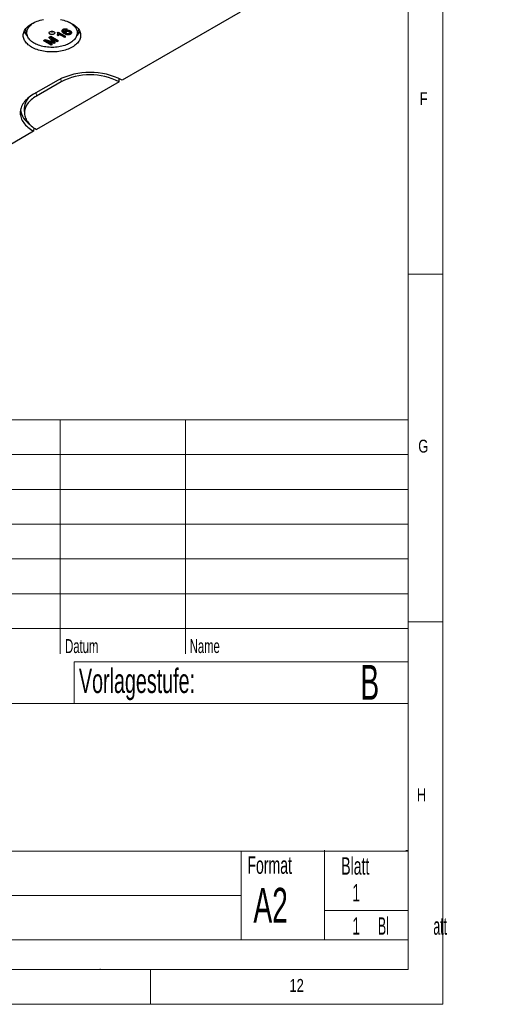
# Model space of a CAD drawing. Header units: millimetres. Extents: x 10 to 1195, y 10 to 830.
# Tile 16 of 21: x 1056 to 1195, y 10 to 293. Entities that reach past the tile are written whole.
import ezdxf

# ---------------------------------------------------------------- set-up
doc = ezdxf.new("R2010")
doc.units = ezdxf.units.MM
doc.header["$LTSCALE"] = 2
doc.linetypes.add('PHANTOM', pattern=[12.7, 6.35, -1.27, 1.27, -1.27, 1.27, -1.27])
doc.styles.add('SLDTEXTSTYLE0', font='TXT', dxfattribs={"width": 0.75})
doc.styles.add('SLDTEXTSTYLE1', font='TXT', dxfattribs={"width": 0.605})
doc.styles.add('SLDTEXTSTYLE2', font='TXT', dxfattribs={"width": 0.529167})

# ---------------------------------------------------------------- blocks, each defined once
blk = doc.blocks.new('Block10')
at = {"color": 7, "linetype": 'Continuous', "lineweight": 18}
for p, q in [((820, 178.1), (445.6, 178.1)), ((720, 178.1), (720, 110.77)), ((756, 178.1), (756, 110.77)), ((820, 178.1), (820, 20)), ((820, 168.1), (445.6, 168.1)), ((820, 158.1), (445.6, 158.1)), ((820, 148.1), (445.6, 148.1)), ((820, 138.1), (445.6, 138.1)), ((445.6, 128.1), (820, 128.1)), ((820, 118.1), (445.6, 118.1)), ((820, 108.5), (724, 108.5)), ((724, 108.5), (724, 96.5)), ((820, 96.5), (554.8, 96.5)), ((554.8, 54), (820, 54)), ((772, 54), (772, 28.5)), ((796, 28.5), (796, 54.35)), ((772, 41.25), (643.2, 41.25)), ((820, 37), (796, 37)), ((643.2, 28.5), (820, 28.5)), ((445.6, 20), (820, 20))]:
    blk.add_line(p, q, dxfattribs=at)

msp = doc.modelspace()

# ---------------------------------------------------------------- linework, layer by layer
at = {"color": 7, "linetype": 'Continuous', "lineweight": 18}
for p, q in [((1178, 10), (1178, 830)), ((1168.007, 20), (1168.007, 820)), ((1178, 220), (1168, 220)), ((1168, 120), (1178, 120)), ((1168, 120), (1168.007, 120)), ((1168.007, 112.631), (1168.007, 110.819)), ((1167.406, 54.193), (1168.007, 54.193)), ((1167.406, 28.5), (1168.007, 28.5)), ((20, 20), (1168.007, 20)), ((1079.507, 20.193), (1079.507, 20)), ((1094, 20), (1094, 10)), ((10, 10), (1178, 10))]:
    msp.add_line(p, q, dxfattribs=at)
at = {"color": 7, "linetype": 'Continuous', "lineweight": 25}
for p, q in [((1119.747, 295.412), (1085.806, 275.818)), ((1058.044, 290.099), (1058.538, 288.619)), ((1067.231, 288.73), (1067.231, 288.893)), ((1067.287, 289.538), (1067.462, 289.639)), ((1067.287, 289.375), (1067.287, 289.538)), ((1067.287, 289.375), (1067.462, 289.476)), ((1067.462, 289.639), (1069.583, 288.415)), ((1067.462, 289.476), (1067.462, 289.639)), ((1067.462, 289.476), (1069.583, 288.251)), ((1069.311, 288.094), (1067.658, 289.049)), ((1068.556, 290.052), (1068.556, 289.889)), ((1068.862, 290.284), (1068.862, 290.448)), ((1069.353, 289.682), (1069.353, 289.519)), ((1069.609, 289.868), (1069.609, 290.031)), ((1070.018, 290.324), (1069.774, 290.151)), ((1069.777, 289.176), (1069.777, 289.339)), ((1070.018, 290.324), (1070.018, 290.487)), ((1070.714, 289.155), (1070.714, 289.319)), ((1070.924, 289.832), (1070.924, 289.995)), ((1071.258, 289.4), (1071.258, 289.563)), ((1072.768, 288.619), (1073.263, 290.099)), ((1063.301, 287.237), (1063.751, 287.497)), ((1063.301, 287.074), (1063.751, 287.334)), ((1063.301, 287.074), (1063.301, 287.237)), ((1065.422, 285.849), (1063.301, 287.074)), ((1063.751, 287.497), (1065.714, 286.911)), ((1063.751, 287.334), (1063.751, 287.497)), ((1063.751, 287.334), (1065.714, 286.748)), ((1066.284, 286.347), (1063.926, 287.058)), ((1063.926, 287.058), (1065.721, 286.022)), ((1064.519, 286.879), (1065.721, 286.185)), ((1064.894, 288.157), (1065.341, 288.415)), ((1064.894, 287.994), (1065.341, 288.251)), ((1064.894, 287.994), (1064.894, 288.157)), ((1065.888, 286.878), (1064.894, 287.994)), ((1065.341, 288.415), (1067.462, 287.19)), ((1065.341, 288.251), (1065.341, 288.415)), ((1065.341, 288.251), (1067.462, 287.027)), ((1067.163, 286.854), (1065.368, 287.89)), ((1065.368, 287.89), (1066.597, 286.527)), ((1065.675, 287.713), (1066.597, 286.691)), ((1065.714, 286.911), (1065.912, 286.851)), ((1065.721, 286.022), (1065.721, 286.185)), ((1066.597, 286.527), (1066.284, 286.347)), ((1066.597, 286.527), (1066.597, 286.691)), ((1067.462, 287.027), (1067.163, 286.854)), ((1067.481, 288.585), (1067.231, 288.73)), ((1067.462, 287.027), (1067.462, 287.19)), ((1069.583, 288.251), (1069.311, 288.094)), ((1069.583, 288.251), (1069.583, 288.415)), ((1065.721, 286.022), (1065.422, 285.849)), ((1067.421, 275.818), (1060.35, 271.736)), ((1068.27, 275.328), (1061.199, 271.246)), ((1084.957, 275.328), (1061.199, 261.613)), ((1084.957, 275.328), (1085.011, 276.241)), ((1057.659, 267.233), (1057.757, 266.093)), ((1060.35, 261.123), (1043.379, 251.326)), ((1060.408, 262.117), (1060.35, 261.123))]:
    msp.add_line(p, q, dxfattribs=at)
at = {"color": 7, "linetype": 'PHANTOM', "lineweight": 18}
for p, q in [((1065.714, 286.748), (1065.714, 286.911)), ((1068.216, 276.241), (1068.27, 275.328)), ((1061.143, 272.194), (1061.199, 271.246))]:
    msp.add_line(p, q, dxfattribs=at)
at = {"color": 7, "linetype": 'Continuous', "lineweight": 25, "flags": 128}
for points in [[(1071.487, 285.309), (1071.124, 285.112), (1070.741, 284.928), (1070.34, 284.757), (1069.921, 284.601), (1069.487, 284.46), (1069.039, 284.334), (1068.579, 284.224), (1068.108, 284.13), (1067.628, 284.052), (1067.14, 283.992), (1066.648, 283.949), (1066.151, 283.923), (1065.653, 283.914), (1065.155, 283.923), (1064.659, 283.949), (1064.166, 283.992), (1063.679, 284.052), (1063.199, 284.13), (1062.728, 284.224), (1062.267, 284.334), (1061.819, 284.46), (1061.385, 284.601), (1060.967, 284.757), (1060.565, 284.928), (1060.183, 285.112), (1059.82, 285.309), (1059.478, 285.518), (1059.159, 285.739), (1058.864, 285.971), (1058.593, 286.213), (1058.348, 286.463), (1058.13, 286.722), (1057.939, 286.988), (1057.777, 287.26), (1057.643, 287.537), (1057.538, 287.818), (1057.463, 288.103), (1057.418, 288.389), (1057.403, 288.677), (1057.418, 288.964), (1057.463, 289.251), (1057.538, 289.535), (1057.643, 289.816), (1057.777, 290.094), (1057.939, 290.366), (1058.13, 290.631), (1058.348, 290.89), (1058.593, 291.141), (1058.864, 291.382), (1059.159, 291.614), (1059.478, 291.835), (1059.82, 292.044), (1060.183, 292.242), (1060.565, 292.426), (1060.967, 292.596), (1061.385, 292.752), (1061.819, 292.894), (1062.267, 293.02), (1062.728, 293.13), (1063.199, 293.224)], [(1070.777, 286.454), (1070.438, 286.27), (1070.08, 286.1), (1069.703, 285.943), (1069.31, 285.8), (1068.902, 285.672), (1068.48, 285.56), (1068.047, 285.463), (1067.603, 285.383), (1067.152, 285.319), (1066.695, 285.272), (1066.233, 285.242), (1065.769, 285.229), (1065.305, 285.233), (1064.842, 285.255), (1064.382, 285.293), (1063.928, 285.349), (1063.48, 285.421), (1063.042, 285.509), (1062.614, 285.614), (1062.199, 285.734), (1061.798, 285.87), (1061.413, 286.019), (1061.045, 286.183), (1060.696, 286.36), (1060.368, 286.55), (1060.061, 286.751), (1059.777, 286.964), (1059.518, 287.186), (1059.283, 287.417), (1059.075, 287.657), (1058.894, 287.904), (1058.741, 288.157), (1058.615, 288.415), (1058.519, 288.678), (1058.453, 288.943), (1058.415, 289.21), (1058.408, 289.479), (1058.43, 289.746), (1058.482, 290.013), (1058.564, 290.277), (1058.674, 290.537), (1058.814, 290.793), (1058.981, 291.043), (1059.176, 291.287), (1059.397, 291.522), (1059.644, 291.75), (1059.916, 291.967), (1060.212, 292.174), (1060.529, 292.369), (1060.868, 292.553), (1060.904, 292.571)], [(1068.108, 293.224), (1068.579, 293.13), (1069.039, 293.02), (1069.487, 292.894), (1069.921, 292.752), (1070.34, 292.596), (1070.741, 292.426), (1071.124, 292.242), (1071.487, 292.044), (1071.829, 291.835), (1072.148, 291.614), (1072.443, 291.382), (1072.714, 291.141), (1072.958, 290.89), (1073.176, 290.631), (1073.367, 290.366), (1073.53, 290.094), (1073.664, 289.816), (1073.768, 289.535), (1073.843, 289.251), (1073.888, 288.964), (1073.903, 288.677), (1073.888, 288.389), (1073.843, 288.103), (1073.768, 287.818), (1073.664, 287.537), (1073.53, 287.26), (1073.367, 286.988), (1073.176, 286.722), (1072.958, 286.463), (1072.714, 286.213), (1072.443, 285.971), (1072.148, 285.739), (1071.829, 285.518), (1071.487, 285.309)], [(1070.403, 292.571), (1070.61, 292.463), (1070.939, 292.273), (1071.246, 292.072), (1071.529, 291.859), (1071.789, 291.637), (1072.023, 291.406), (1072.232, 291.166), (1072.413, 290.919), (1072.566, 290.666), (1072.691, 290.408), (1072.787, 290.145), (1072.854, 289.88), (1072.891, 289.613), (1072.899, 289.345), (1072.876, 289.077), (1072.824, 288.81), (1072.743, 288.546), (1072.632, 288.286), (1072.493, 288.03), (1072.326, 287.78), (1072.131, 287.536), (1071.909, 287.301), (1071.662, 287.074), (1071.39, 286.856), (1071.095, 286.649), (1070.777, 286.454)], [(1058.044, 290.099), (1058.027, 290.151), (1057.962, 290.399)], [(1066.219, 289.085), (1066.098, 289.028), (1065.959, 288.985), (1065.809, 288.959), (1065.653, 288.95), (1065.497, 288.959), (1065.347, 288.985), (1065.209, 289.028), (1065.088, 289.085), (1064.988, 289.155), (1064.914, 289.235), (1064.869, 289.321), (1064.853, 289.412), (1064.869, 289.502), (1064.914, 289.588), (1064.988, 289.668), (1065.088, 289.738), (1065.209, 289.796), (1065.347, 289.838), (1065.497, 289.865), (1065.653, 289.873), (1065.809, 289.865), (1065.959, 289.838), (1066.098, 289.796), (1066.219, 289.738), (1066.318, 289.668), (1066.392, 289.588), (1066.438, 289.502), (1066.453, 289.412), (1066.438, 289.321), (1066.392, 289.235), (1066.318, 289.155), (1066.219, 289.085)], [(1065.865, 289.697), (1065.785, 289.664), (1065.69, 289.648), (1065.592, 289.65), (1065.5, 289.671), (1065.424, 289.708), (1065.374, 289.757), (1065.354, 289.813), (1065.355, 289.84)], [(1073.345, 290.399), (1073.3, 290.219), (1073.263, 290.099)], [(1060.35, 271.736), (1059.91, 271.469), (1059.493, 271.19), (1059.101, 270.9), (1058.733, 270.599), (1058.392, 270.288), (1058.077, 269.967), (1057.791, 269.638), (1057.532, 269.301), (1057.302, 268.958), (1057.102, 268.608), (1056.932, 268.253), (1056.792, 267.894), (1056.683, 267.531), (1056.605, 267.165), (1056.558, 266.798), (1056.542, 266.43), (1056.558, 266.061), (1056.605, 265.694), (1056.683, 265.328), (1056.792, 264.965), (1056.932, 264.606), (1057.102, 264.251), (1057.302, 263.901), (1057.532, 263.558), (1057.791, 263.221), (1058.077, 262.892), (1058.392, 262.571), (1058.733, 262.26), (1059.101, 261.959), (1059.493, 261.669), (1059.91, 261.39), (1060.35, 261.123)], [(1061.199, 271.246), (1060.787, 270.996), (1060.397, 270.734), (1060.031, 270.461), (1059.69, 270.178), (1059.373, 269.885), (1059.083, 269.583), (1058.82, 269.274), (1058.584, 268.956), (1058.377, 268.633), (1058.198, 268.303), (1058.048, 267.969), (1057.927, 267.631), (1057.837, 267.29), (1057.776, 266.947), (1057.746, 266.602), (1057.746, 266.257), (1057.776, 265.912), (1057.837, 265.569), (1057.927, 265.228), (1058.048, 264.89), (1058.198, 264.556), (1058.377, 264.226), (1058.584, 263.903), (1058.82, 263.585), (1059.083, 263.276), (1059.373, 262.974), (1059.69, 262.681), (1060.031, 262.398), (1060.397, 262.125), (1060.787, 261.863), (1061.199, 261.613)]]:
    msp.add_lwpolyline(points, dxfattribs=at)
at = {"color": 7, "linetype": 'Continuous', "lineweight": 25}
for centre, radius, start, end in [((1061.295, 291.425), 3.994, 203.81859, 227.27219), ((1065.814, 289.825), 0.138, 291.88023, 6.12703), ((1070.012, 291.425), 3.994, 312.72781, 336.18141), ((1076.613, 258.077), 19.981, 62.60967, 117.39033), ((1076.613, 259.249), 18.115, 62.57413, 117.42587), ((1062.422, 267.456), 4.769, 131.98616, 182.68334), ((1062.589, 268.038), 5.981, 186.40303, 236.80258)]:
    msp.add_arc(centre, radius, start, end, dxfattribs=at)
for points, knots in [([(1067.231, 288.73), (1067.262, 288.789), (1067.323, 288.906), (1067.352, 289.077), (1067.35, 289.235), (1067.308, 289.328), (1067.287, 289.375)], [0, 0, 0, 0, 0.280084, 0.5601279, 0.7801808, 1, 1, 1, 1]), ([(1067.231, 288.893), (1067.262, 288.952), (1067.32, 289.057), (1067.334, 289.167), (1067.341, 289.216)], [0, 0, 0, 0, 0.5571534, 1, 1, 1, 1]), ([(1067.658, 289.049), (1067.654, 289.004), (1067.646, 288.915), (1067.589, 288.759), (1067.522, 288.651), (1067.481, 288.585)], [0, 0, 0, 0, 0.2799933, 0.5601469, 1, 1, 1, 1]), ([(1068.56, 289.831), (1068.558, 289.878), (1068.554, 289.972), (1068.626, 290.098), (1068.732, 290.203), (1068.819, 290.257), (1068.862, 290.284)], [0, 0, 0, 0, 0.2798791, 0.5596058, 0.7797555, 1, 1, 1, 1]), ([(1069.216, 289.186), (1069.13, 289.237), (1068.96, 289.34), (1068.76, 289.502), (1068.612, 289.666), (1068.577, 289.776), (1068.56, 289.831)], [0, 0, 0, 0, 0.2802499, 0.5603534, 0.7803424, 1, 1, 1, 1]), ([(1068.563, 290.052), (1068.563, 290.08), (1068.561, 290.154), (1068.627, 290.262), (1068.732, 290.366), (1068.819, 290.42), (1068.862, 290.448)], [0, 0, 0, 0, 0.1871821, 0.5029164, 0.7514047, 1, 1, 1, 1]), ([(1068.862, 290.448), (1068.922, 290.478), (1069.041, 290.54), (1069.263, 290.597), (1069.517, 290.613), (1069.785, 290.579), (1069.94, 290.518), (1070.018, 290.487)], [0, 0, 0, 0, 0.1869052, 0.3735978, 0.5601999, 0.7798814, 1, 1, 1, 1]), ([(1068.862, 290.284), (1068.922, 290.315), (1069.041, 290.377), (1069.263, 290.434), (1069.517, 290.45), (1069.785, 290.416), (1069.94, 290.354), (1070.018, 290.324)], [0, 0, 0, 0, 0.1869052, 0.3735978, 0.5601999, 0.7798814, 1, 1, 1, 1]), ([(1069.089, 290.133), (1069.047, 290.104), (1068.971, 290.054), (1068.936, 289.99), (1068.92, 289.963)], [0, 0, 0, 0, 0.5597166, 1, 1, 1, 1]), ([(1068.92, 289.963), (1068.92, 289.903), (1068.92, 289.784), (1069.047, 289.631), (1069.207, 289.51), (1069.318, 289.443), (1069.373, 289.409)], [0, 0, 0, 0, 0.2791662, 0.5588615, 0.7793977, 1, 1, 1, 1]), ([(1068.938, 289.989), (1068.939, 289.976), (1068.944, 289.903), (1069.05, 289.795), (1069.2, 289.678), (1069.304, 289.614), (1069.353, 289.585)], [0, 0, 0, 0, 0.0819967, 0.4520577, 0.7438461, 1, 1, 1, 1]), ([(1069.458, 290.22), (1069.42, 290.219), (1069.343, 290.217), (1069.211, 290.192), (1069.135, 290.155), (1069.089, 290.133)], [0, 0, 0, 0, 0.2804195, 0.560694, 1, 1, 1, 1]), ([(1070.98, 289.026), (1070.908, 288.99), (1070.766, 288.918), (1070.497, 288.857), (1070.211, 288.845), (1069.927, 288.883), (1069.669, 288.964), (1069.43, 289.067), (1069.287, 289.146), (1069.216, 289.186)], [0, 0, 0, 0, 0.1399406, 0.2797348, 0.4195986, 0.5594247, 0.7061813, 0.8530671, 1, 1, 1, 1]), ([(1069.373, 289.409), (1069.362, 289.455), (1069.34, 289.548), (1069.392, 289.676), (1069.483, 289.785), (1069.567, 289.84), (1069.609, 289.868)], [0, 0, 0, 0, 0.279978, 0.5597371, 0.779907, 1, 1, 1, 1]), ([(1069.359, 289.682), (1069.357, 289.692), (1069.347, 289.748), (1069.394, 289.84), (1069.483, 289.948), (1069.567, 290.003), (1069.609, 290.031)], [0, 0, 0, 0, 0.0748903, 0.4343346, 0.7172167, 1, 1, 1, 1]), ([(1069.774, 290.151), (1069.718, 290.17), (1069.62, 290.204), (1069.507, 290.215), (1069.458, 290.22)], [0, 0, 0, 0, 0.5604877, 1, 1, 1, 1]), ([(1069.779, 289.683), (1069.738, 289.656), (1069.657, 289.603), (1069.593, 289.501), (1069.579, 289.389), (1069.634, 289.271), (1069.729, 289.207), (1069.777, 289.176)], [0, 0, 0, 0, 0.1868695, 0.3735531, 0.5603062, 0.7799313, 1, 1, 1, 1]), ([(1069.609, 290.031), (1069.679, 290.065), (1069.82, 290.134), (1070.09, 290.179), (1070.347, 290.178), (1070.575, 290.141), (1070.765, 290.08), (1070.871, 290.023), (1070.924, 289.995)], [0, 0, 0, 0, 0.1864527, 0.3728321, 0.5594595, 0.7062161, 0.8530683, 1, 1, 1, 1]), ([(1069.609, 289.868), (1069.679, 289.902), (1069.82, 289.971), (1070.09, 290.016), (1070.347, 290.015), (1070.575, 289.977), (1070.765, 289.916), (1070.871, 289.86), (1070.924, 289.832)], [0, 0, 0, 0, 0.1864527, 0.3728321, 0.5594595, 0.7062161, 0.8530683, 1, 1, 1, 1]), ([(1069.611, 289.514), (1069.62, 289.489), (1069.645, 289.421), (1069.726, 289.37), (1069.777, 289.339)], [0, 0, 0, 0, 0.386491, 1, 1, 1, 1]), ([(1069.777, 289.339), (1069.826, 289.315), (1069.925, 289.265), (1070.109, 289.222), (1070.315, 289.204), (1070.536, 289.233), (1070.655, 289.29), (1070.714, 289.319)], [0, 0, 0, 0, 0.1869522, 0.3739468, 0.5607237, 0.780233, 1, 1, 1, 1]), ([(1069.777, 289.176), (1069.826, 289.151), (1069.925, 289.102), (1070.109, 289.059), (1070.315, 289.04), (1070.536, 289.069), (1070.655, 289.127), (1070.714, 289.155)], [0, 0, 0, 0, 0.1869522, 0.3739468, 0.5607237, 0.780233, 1, 1, 1, 1]), ([(1070.661, 289.67), (1070.615, 289.694), (1070.523, 289.743), (1070.351, 289.789), (1070.152, 289.802), (1069.945, 289.767), (1069.834, 289.711), (1069.779, 289.683)], [0, 0, 0, 0, 0.1871064, 0.3739029, 0.5604682, 0.7799083, 1, 1, 1, 1]), ([(1070.714, 289.155), (1070.755, 289.183), (1070.838, 289.238), (1070.895, 289.344), (1070.889, 289.46), (1070.809, 289.575), (1070.71, 289.638), (1070.661, 289.67)], [0, 0, 0, 0, 0.1868232, 0.3733571, 0.5599559, 0.7796815, 1, 1, 1, 1]), ([(1070.714, 289.319), (1070.757, 289.346), (1070.829, 289.391), (1070.855, 289.449), (1070.865, 289.473)], [0, 0, 0, 0, 0.6022056, 1, 1, 1, 1]), ([(1070.924, 289.995), (1070.988, 289.953), (1071.116, 289.868), (1071.234, 289.717), (1071.247, 289.612), (1071.253, 289.563)], [0, 0, 0, 0, 0.34785937, 0.69557392, 1, 1, 1, 1]), ([(1070.924, 289.832), (1070.989, 289.79), (1071.117, 289.705), (1071.233, 289.548), (1071.272, 289.391), (1071.228, 289.247), (1071.133, 289.125), (1071.031, 289.059), (1070.98, 289.026)], [0, 0, 0, 0, 0.186812, 0.3735461, 0.5599585, 0.706573, 0.8532524, 1, 1, 1, 1]), ([(1065.714, 286.748), (1065.79, 286.725), (1065.926, 286.684), (1066.061, 286.642), (1066.121, 286.623)], [0, 0, 0, 0, 0.5600019, 1, 1, 1, 1]), ([(1066.121, 286.623), (1066.077, 286.671), (1065.998, 286.755), (1065.922, 286.841), (1065.888, 286.878)], [0, 0, 0, 0, 0.5599969, 1, 1, 1, 1])]:
    msp.add_open_spline(points, degree=3, knots=knots, dxfattribs=at)

# ---------------------------------------------------------------- block references
at = {"color": 7, "linetype": 'Continuous'}
msp.add_blockref('Block10', (348.007, 0), dxfattribs=at)

# ---------------------------------------------------------------- texts
at = {"color": 7, "linetype": 'Continuous', "lineweight": 0, "attachment_point": 1}
for s, insert, char_height, style in [('F', (1171.333, 272.336), 3.704, 'SLDTEXTSTYLE0'), ('G', (1170.937, 172.396), 3.704, 'SLDTEXTSTYLE0'), ('Datum', (1069.453, 115.035), 4, 'SLDTEXTSTYLE1'), ('Name', (1105.264, 115.035), 4, 'SLDTEXTSTYLE1'), ('Vorlagestufe:', (1073.41, 106.54), 7, 'SLDTEXTSTYLE1'), ('B', (1154.304, 107.611), 10, 'SLDTEXTSTYLE1'), ('H', (1170.519, 72.122), 3.704, 'SLDTEXTSTYLE0'), ('Format', (1121.825, 52.532), 5, 'SLDTEXTSTYLE1'), ('Blatt', (1148.794, 52.294), 5, 'SLDTEXTSTYLE1'), ('A2', (1123.557, 43.494), 10, 'SLDTEXTSTYLE1'), ('1', (1151.985, 44.576), 5, 'SLDTEXTSTYLE1'), ('1', (1151.985, 35.015), 5, 'SLDTEXTSTYLE1'), ('Bl             att', (1159.345, 35.015), 5, 'SLDTEXTSTYLE2'), ('Im Zweifelsfall nachfragen!', (992.899, 26.583), 4.4, 'SLDTEXTSTYLE1'), ('12', (1133.915, 17.287), 3.7042, 'SLDTEXTSTYLE0')]:
    msp.add_mtext(s, dxfattribs=dict(at, insert=insert, char_height=char_height, style=style))

doc.saveas('drawing.dxf')
